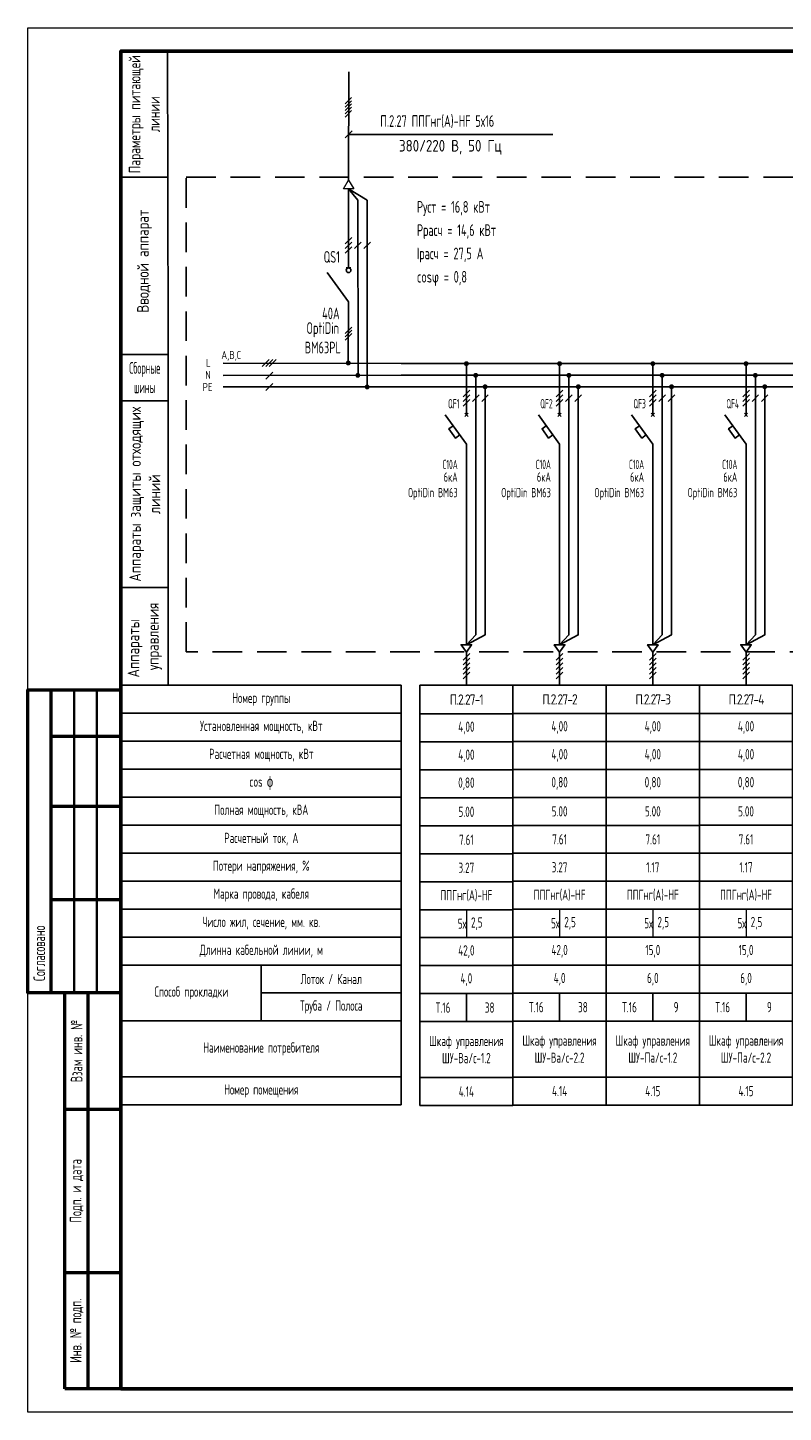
# Model space of a CAD drawing. Header units: millimetres. Extents: x -101899 to 582947, y -77476 to 345289.
# Tile 34 of 100: x 141225 to 157438, y 25025 to 54725. Entities that reach past the tile are written whole.
import ezdxf
from ezdxf.enums import TextEntityAlignment as Align

# ---------------------------------------------------------------- set-up
doc = ezdxf.new("R2010")
doc.units = ezdxf.units.MM
doc.linetypes.add('штриховая2', pattern=[9.525, 6.35, -3.175])
doc.layers.get('Defpoints').update_dxf_attribs({"color": 253})
for name, color, linetype, lineweight in [('текст', 7, 'Continuous', 20), ('ФОРМАТ', 7, 'Continuous', 18), ('ЭО', 1, 'Continuous', 20)]:
    doc.layers.add(name, color=color, linetype=linetype, lineweight=lineweight)
doc.styles.add('$_Electrical_gost', font='cs_gost2304.shx', dxfattribs={"width": 0.8})
doc.styles.add('Electrical_gost', font='cs_gost2304.shx', dxfattribs={"height": 250})
doc.styles.add('ЕСКД', font='cs_gost2304.shx', dxfattribs={"oblique": 15, "height": 2.5})

# ---------------------------------------------------------------- blocks, each defined once
blk = doc.blocks.new('*U362')
for points in [[(48.13, 69.13, 1), (49.19, 69.13, 1)], [(50.18, 66.48, 1), (51.24, 66.48, 1)], [(52.18, 63.99, 1), (53.24, 63.99, 1)]]:
    blk.add_hatch(color=256).paths.add_polyline_path(points)
for p, q in [((47.96, 124.69), (49.38, 126.1)), ((47.96, 123.98), (49.38, 125.39)), ((47.96, 123.27), (49.38, 124.69)), ((47.96, 122.56), (49.38, 123.98)), ((47.96, 121.86), (49.38, 123.27)), ((47.99, 117.42), (49.47, 118.91)), ((48.73, 118.16), (92.52, 118.16)), ((50.73, 104.04), (48.73, 106.48)), ((48.73, 106.48), (52.73, 104.04)), ((50.79, 66.47), (50.73, 104.04)), ((52.73, 104.04), (52.71, 63.99)), ((48.03, 94.66), (49.44, 96.08)), ((48.03, 93.66), (49.44, 95.08)), ((50.03, 93.66), (51.44, 95.08)), ((52.03, 93.66), (53.44, 95.08)), ((48.03, 92.66), (49.44, 94.08)), ((48.23, 89.53), (49.23, 89.53)), ((48.69, 82.23), (44.13, 88.52)), ((48.64, 69.03), (48.69, 82.23)), ((47.98, 75.43), (49.39, 76.84)), ((47.98, 74.72), (49.39, 76.14)), ((47.98, 74.01), (49.39, 75.43)), ((30.22, 68.39), (31.7, 69.87)), ((30.96, 68.39), (32.45, 69.87)), ((31.7, 68.39), (33.19, 69.87)), ((30.96, 65.68), (32.45, 67.17)), ((30.96, 63.26), (32.45, 64.75))]:
    blk.add_line(p, q)
at = {"ltscale": 400}
for p, q in [((21.81, 69.13), (60, 68.99)), ((21.81, 66.43), (60, 66.49)), ((21.81, 64.01), (60, 63.99))]:
    blk.add_line(p, q, dxfattribs=at)
for points in [[(9.88, 135.99), (-0.12, 135.99), (-0.06, 108.99), (9.94, 108.99)], [(9.94, 108.99), (-0.06, 108.99), (0, 70.99), (10, 70.99)], [(10, 70.99), (0, 70.99), (0, 60.99), (10, 60.99)], [(10, 60.99), (0, 60.99), (0, 20.99), (10, 20.99)], [(10, 20.99), (0, 20.99), (0, 0), (10, 0)]]:
    blk.add_lwpolyline(points, close=True)
for points in [[(48.73, 108.36), (48.77, 131.6)], [(48.73, 106.48), (48.73, 89.53)]]:
    blk.add_lwpolyline(points)
blk.add_circle((48.73, 89.03), 0.5)
at = {"layer": 'ЭО', "color": 7, "lineweight": 20}
for p, q in [((47.65, 106.48), (48.73, 108.36)), ((48.73, 108.36), (49.82, 106.48)), ((49.82, 106.48), (47.65, 106.48))]:
    blk.add_line(p, q, dxfattribs=at)
at = {"style": 'ЕСКД'}
blk.add_text('380/220 В, 50 Гц', height=2.5, dxfattribs=at).set_placement((81.61, 113.73), align=Align.BOTTOM_RIGHT)
for s, p in [('А,В,С', (21.43, 70)), ('L', (18.15, 68.31)), ('N', (17.97, 65.71)), ('РЕ', (17.41, 63.13))]:
    blk.add_text(s, height=1.71, dxfattribs=at).set_placement(p)
at = {"char_height": 2.5, "attachment_point": 5, "rotation": 90, "style": 'Electrical_gost'}
for s, insert, width in [('{\\W0.9;Параметры питающей линии}', (4.91, 122.49), 27.0004), ('Вводной аппарат', (4.94, 90.99), 40.0004), ('Аппараты защиты отходящих линий', (5, 40.99), 40), ('Аппараты     управления', (5, 10.49), 20.9858)]:
    blk.add_mtext(s, dxfattribs=dict(at, insert=insert, width=width))
at = {"insert": (5, 65.99), "char_height": 2.5, "width": 10, "attachment_point": 5, "style": 'Electrical_gost'}
blk.add_mtext('{\\W0.6;Сборные шины}', dxfattribs=at)
at = {"style": 'Electrical_gost', "width": 0.8, "flags": 8}
for tag, p in [('ПАРАМЕТРЫ_ПИТАЮЩЕГО_КАБЕЛЯ', (55.52, 119.03)), ('УСТАНОВЛЕННАЯ_МОЩНОСТЬ', (63.39, 100.63)), ('НАИМЕНОВАНИЕ_ЩИТА', (18.8, 100)), ('IP_ЩИТА', (18.8, 95)), ('РАСЧЕТНАЯ_МОЩНОСТЬ', (63.39, 95.63)), ('РАСЧЕТНЫЙ_ТОК', (63.39, 90.63)), ('COSΦ', (63.39, 85.63))]:
    blk.add_attdef(tag, text='', height=2.5, dxfattribs=at).set_placement(p, align=Align.BOTTOM_LEFT)
for tag, p in [('QS', (46.87, 91.89)), ('QS_ТОК', (46.82, 79.77)), ('QS_МАРКА', (46.82, 73.77))]:
    blk.add_attdef(tag, text='', height=2.5, dxfattribs=at).set_placement(p, align=Align.MIDDLE_RIGHT)
blk = doc.blocks.new('*T419')
at = {"color": 0, "linetype": 'ByBlock', "lineweight": -2, "transparency": 16777216}
for p, q in [((0, 0), (6000, 0)), ((0, 0), (0, -9000)), ((6000, 0), (6000, -9000)), ((0, -600), (6000, -600)), ((0, -1200), (6000, -1200)), ((0, -1800), (6000, -1800)), ((0, -2400), (6000, -2400)), ((0, -3000), (6000, -3000)), ((0, -3600), (6000, -3600)), ((0, -4200), (6000, -4200)), ((0, -4800), (6000, -4800)), ((0, -5400), (6000, -5400)), ((0, -6000), (6000, -6000)), ((3000, -6000), (3000, -7200)), ((3000, -6600), (6000, -6600)), ((0, -7200), (6000, -7200)), ((0, -8400), (6000, -8400)), ((0, -9000), (6000, -9000))]:
    blk.add_line(p, q, dxfattribs=at)
at = {"color": 0, "transparency": 16777216, "char_height": 220, "attachment_point": 5, "style": '$_Electrical_gost'}
for s, insert, width in [('Номер группы', (3000, -300), 6000), ('Установленная мощность, кВт', (3000, -900), 5900), ('Расчетная мощность, кВт', (3000, -1500), 5900), ('cos {\\fISOCPEUR|b0|i0|c204|p34;ɸ}', (3000, -2100), 5900), ('Полная мощность, кВА', (3000, -2700), 5900), ('Расчетный ток, А', (3000, -3300), 5900), ('Потери напряжения, %', (3000, -3900), 5900), ('Марка провода, кабеля', (3000, -4500), 5900), ('Число жил, сечение, мм. кв.', (3000, -5100), 5900), ('Длинна кабельной линии, м', (3000, -5700), 5900), ('Лоток / Канал', (4500, -6300), 2900), ('Способ прокладки', (1500, -6600), 2900), ('Труба / Полоса', (4500, -6900), 2900), ('Наименование потребителя', (3000, -7800), 5900), ('Номер помещения', (3000, -8700), 5900)]:
    blk.add_mtext(s, dxfattribs=dict(at, insert=insert, width=width))
blk = doc.blocks.new('*U98')
at = {"layer": 'ФОРМАТ', "lineweight": 50}
for p, q in [((5, 155), (5, 90)), ((5, 145), (20, 145)), ((5, 130), (20, 130)), ((5, 110), (20, 110)), ((8, 65), (8, 90)), ((13, 5), (13, 90)), ((8, 30), (8, 65)), ((8, 65), (20, 65)), ((8, 5), (8, 30)), ((8, 30), (20, 30)), ((20, 5), (8, 5))]:
    blk.add_line(p, q, dxfattribs=at)
at = {"layer": 'ФОРМАТ', "lineweight": 35}
for p, q in [((10, 155), (10, 90)), ((14.84, 155), (14.84, 90)), ((8, 90), (20, 90)), ((8, 90), (20, 90))]:
    blk.add_line(p, q, dxfattribs=at)
at = {"layer": 'ФОРМАТ'}
blk.add_lwpolyline([(0, 297), (420, 297), (420, 0), (0, 0)], close=True, dxfattribs=at)
at = {"layer": 'ФОРМАТ', "lineweight": 53}
blk.add_lwpolyline([(20, 5), (415, 5), (415, 292), (20, 292)], close=True, dxfattribs=at)
at = {"layer": 'ФОРМАТ', "lineweight": 50}
blk.add_lwpolyline([(20, 90), (0, 90), (0, 155), (20, 155)], dxfattribs=at)
at = {"layer": 'ФОРМАТ', "lineweight": 15, "char_height": 2.5, "rotation": 90, "style": '$_Electrical_gost'}
for s, insert, width, attachment_point in [('\\pxl1,t1;Согласовано', (2.5, 90), 65, 4), ('Взам инв. №', (10.5, 77.5), 25, 5), ('Подп. и дата', (10.5, 47.5), 35, 5), ('Инв. № подп.', (10.5, 17.5), 25, 5)]:
    blk.add_mtext(s, dxfattribs=dict(at, insert=insert, width=width, attachment_point=attachment_point))
blk = doc.blocks.new('*T420')
at = {"color": 0, "linetype": 'ByBlock', "lineweight": -2, "transparency": 16777216}
for p, q in [((0, 0), (2000, 0)), ((0, 0), (0, -9013)), ((2000, 0), (2000, -9013)), ((0, -613), (2000, -613)), ((0, -1213), (2000, -1213)), ((0, -1813), (2000, -1813)), ((0, -2413), (2000, -2413)), ((0, -3013), (2000, -3013)), ((0, -3613), (2000, -3613)), ((0, -4213), (2000, -4213)), ((0, -4813), (2000, -4813)), ((0, -5413), (2000, -5413)), ((0, -6013), (2000, -6013)), ((0, -6613), (2000, -6613)), ((1000, -6613), (1000, -7213)), ((0, -7213), (2000, -7213)), ((0, -8413), (2000, -8413)), ((0, -9013), (2000, -9013))]:
    blk.add_line(p, q, dxfattribs=at)
at = {"layer": 'Defpoints', "color": 8, "linetype": 'ByBlock', "lineweight": 0, "transparency": 16777216}
blk.add_line((1000, -4813), (1000, -5413), dxfattribs=at)
at = {"color": 0, "transparency": 16777216, "char_height": 220, "style": '$_Electrical_gost'}
for s, insert, width, attachment_point in [('{\\W1;\\T0.75;П.2.27-1}', (1000, -306), 2000, 5), ('4,00', (1000, -913), 1900, 5), ('4,00', (1000, -1513), 1900, 5), ('0,80', (1000, -2113), 1999, 5), ('5.00', (1000, -2713), 1999, 5), ('7.61', (1000, -3313), 1999, 5), ('3.27', (1000, -3913), 1999, 5), ('ППГнг(А)-HF', (1000, -4513), 1900, 5), ('5х', (999, -5113), 998, 6), ('2,5', (1100, -5113), 800, 4), ('42,0', (1000, -5713), 1999, 5), ('4,0', (1000, -6313), 1999, 5), ('Т.16', (500, -6913), 999, 5), ('38', (1500, -6913), 999, 5), ('Шкаф управления\\PШУ-Ва/с-1.2', (1000, -7813), 1900, 5), ('4.14', (1000, -8713), 1900, 5)]:
    blk.add_mtext(s, dxfattribs=dict(at, insert=insert, width=width, attachment_point=attachment_point))
blk = doc.blocks.new('*U408')
for points in [[(13.47, 68.99, 1), (14.53, 68.99, 1)], [(15.47, 66.49, 1), (16.53, 66.49, 1)], [(17.49, 64.04, 1), (18.55, 64.04, 1)]]:
    blk.add_hatch(color=256).paths.add_polyline_path(points)
at = {"ltscale": 400}
for p, q in [((0, 68.99), (20, 68.99)), ((0, 66.49), (20, 66.49)), ((0, 63.99), (20, 63.99))]:
    blk.add_line(p, q, dxfattribs=at)
for p, q in [((13.65, 57.67), (14.35, 58.38)), ((13.65, 58.38), (14.35, 57.67)), ((14, 31), (14, 38.3)), ((14, 17.1), (14, 31)), ((14, 17.1), (14, 8.7)), ((14, 0), (14, 7.11))]:
    blk.add_line(p, q)
for points in [[(14, 58.03), (14, 68.99)], [(16, 66.49), (16, 10.81), (14, 8.7), (18, 10.81), (18, 63.99)], [(13.29, 61.87), (14.71, 63.28)], [(13.29, 60.87), (14.71, 62.28)], [(13.29, 59.87), (14.71, 61.28)], [(15.29, 60.87), (16.71, 62.28)], [(17.29, 60.87), (18.71, 62.28)], [(14, 38.3), (14, 51.74), (9.45, 58.03)], [(12.58, 53.71), (11.65, 53.04), (10.24, 55.02), (11.15, 55.68)], [(14, 8.7), (12.87, 8.7), (14, 7.11)], [(13.29, 5.4), (14.71, 6.82)], [(14, 8.7), (15.13, 8.7), (14, 7.11)], [(13.29, 4.4), (14.71, 5.82)], [(13.29, 3.4), (14.71, 4.82)], [(13.29, 2.4), (14.71, 3.82)], [(13.29, 1.4), (14.71, 2.82)]]:
    blk.add_lwpolyline(points)
at = {"style": 'Electrical_gost', "width": 0.6, "flags": 8}
for tag, p in [('QF', (12.5, 60.39)), ('ХАРАКТЕРИСТИКА_И_ТОК', (12.14, 47.37)), ('ОТКЛЮЧАЮЩАЯ_СПОСОБНОСТЬ', (12.14, 43.87)), ('МАРКА', (12.14, 40.37))]:
    blk.add_attdef(tag, text='', height=2, dxfattribs=at).set_placement(p, align=Align.MIDDLE_RIGHT)
blk = doc.blocks.new('*T421')
at = {"color": 0, "linetype": 'ByBlock', "lineweight": -2, "transparency": 16777216}
for p, q in [((0, 0), (2000, 0)), ((0, 0), (0, -9004)), ((2000, 0), (2000, -9004)), ((0, -604), (2000, -604)), ((0, -1204), (2000, -1204)), ((0, -1804), (2000, -1804)), ((0, -2404), (2000, -2404)), ((0, -3004), (2000, -3004)), ((0, -3604), (2000, -3604)), ((0, -4204), (2000, -4204)), ((0, -4804), (2000, -4804)), ((0, -5404), (2000, -5404)), ((0, -6004), (2000, -6004)), ((0, -6604), (2000, -6604)), ((1000, -6604), (1000, -7204)), ((0, -7204), (2000, -7204)), ((0, -8404), (2000, -8404)), ((0, -9004), (2000, -9004))]:
    blk.add_line(p, q, dxfattribs=at)
at = {"layer": 'Defpoints', "color": 8, "linetype": 'ByBlock', "lineweight": 0, "transparency": 16777216}
blk.add_line((1000, -4804), (1000, -5404), dxfattribs=at)
at = {"color": 0, "transparency": 16777216, "char_height": 220, "style": '$_Electrical_gost'}
for s, insert, width, attachment_point in [('{\\W1;\\T0.75;П.2.27-2}', (1000, -302), 2000, 5), ('4,00', (1000, -904), 1900, 5), ('4,00', (1000, -1504), 1900, 5), ('0,80', (1000, -2104), 1999, 5), ('5.00', (1000, -2704), 1999, 5), ('7.61', (1000, -3304), 1999, 5), ('3.27', (1000, -3904), 1999, 5), ('ППГнг(А)-HF', (1000, -4504), 1900, 5), ('5х', (999, -5104), 998, 6), ('2,5', (1100, -5104), 800, 4), ('42,0', (1000, -5704), 1999, 5), ('4,0', (1000, -6304), 1999, 5), ('Т.16', (500, -6904), 999, 5), ('38', (1500, -6904), 999, 5), ('Шкаф управления\\PШУ-Ва/с-2.2', (1000, -7804), 1900, 5), ('4.14', (1000, -8704), 1900, 5)]:
    blk.add_mtext(s, dxfattribs=dict(at, insert=insert, width=width, attachment_point=attachment_point))
blk = doc.blocks.new('*U407')
for points in [[(13.47, 68.99, 1), (14.53, 68.99, 1)], [(15.47, 66.49, 1), (16.53, 66.49, 1)], [(17.49, 64.04, 1), (18.55, 64.04, 1)]]:
    blk.add_hatch(color=256).paths.add_polyline_path(points)
at = {"ltscale": 400}
for p, q in [((0, 68.99), (20, 68.99)), ((0, 66.49), (20, 66.49)), ((0, 63.99), (20, 63.99))]:
    blk.add_line(p, q, dxfattribs=at)
for p, q in [((13.65, 57.67), (14.35, 58.38)), ((13.65, 58.38), (14.35, 57.67)), ((14, 31), (14, 38.3)), ((14, 17.1), (14, 31)), ((14, 17.1), (14, 8.7)), ((14, 0), (14, 7.11))]:
    blk.add_line(p, q)
for points in [[(14, 58.03), (14, 68.99)], [(16, 66.49), (16, 10.81), (14, 8.7), (18, 10.81), (18, 63.99)], [(13.29, 61.87), (14.71, 63.28)], [(13.29, 60.87), (14.71, 62.28)], [(13.29, 59.87), (14.71, 61.28)], [(15.29, 60.87), (16.71, 62.28)], [(17.29, 60.87), (18.71, 62.28)], [(14, 38.3), (14, 51.74), (9.45, 58.03)], [(12.58, 53.71), (11.65, 53.04), (10.24, 55.02), (11.15, 55.68)], [(14, 8.7), (12.87, 8.7), (14, 7.11)], [(13.29, 5.4), (14.71, 6.82)], [(14, 8.7), (15.13, 8.7), (14, 7.11)], [(13.29, 4.4), (14.71, 5.82)], [(13.29, 3.4), (14.71, 4.82)], [(13.29, 2.4), (14.71, 3.82)], [(13.29, 1.4), (14.71, 2.82)]]:
    blk.add_lwpolyline(points)
at = {"style": 'Electrical_gost', "width": 0.6, "flags": 8}
for tag, p in [('QF', (12.5, 60.39)), ('ХАРАКТЕРИСТИКА_И_ТОК', (12.14, 47.37)), ('ОТКЛЮЧАЮЩАЯ_СПОСОБНОСТЬ', (12.14, 43.87)), ('МАРКА', (12.14, 40.37))]:
    blk.add_attdef(tag, text='', height=2, dxfattribs=at).set_placement(p, align=Align.MIDDLE_RIGHT)
blk = doc.blocks.new('*T416')
at = {"color": 0, "linetype": 'ByBlock', "lineweight": -2, "transparency": 16777216}
for p, q in [((0, 0), (2000, 0)), ((0, 0), (0, -9004)), ((2000, 0), (2000, -9004)), ((0, -604), (2000, -604)), ((0, -1204), (2000, -1204)), ((0, -1804), (2000, -1804)), ((0, -2404), (2000, -2404)), ((0, -3004), (2000, -3004)), ((0, -3604), (2000, -3604)), ((0, -4204), (2000, -4204)), ((0, -4804), (2000, -4804)), ((0, -5404), (2000, -5404)), ((0, -6004), (2000, -6004)), ((0, -6604), (2000, -6604)), ((1000, -6604), (1000, -7204)), ((0, -7204), (2000, -7204)), ((0, -8404), (2000, -8404)), ((0, -9004), (2000, -9004))]:
    blk.add_line(p, q, dxfattribs=at)
at = {"layer": 'Defpoints', "color": 8, "linetype": 'ByBlock', "lineweight": 0, "transparency": 16777216}
blk.add_line((1000, -4804), (1000, -5404), dxfattribs=at)
at = {"color": 0, "transparency": 16777216, "char_height": 220, "style": '$_Electrical_gost'}
for s, insert, width, attachment_point in [('{\\W1;\\T0.75;П.2.27-3}', (1000, -302), 2000, 5), ('4,00', (1000, -904), 1900, 5), ('4,00', (1000, -1504), 1900, 5), ('0,80', (1000, -2104), 1999, 5), ('5.00', (1000, -2704), 1999, 5), ('7.61', (1000, -3304), 1999, 5), ('1.17', (1000, -3904), 1999, 5), ('ППГнг(А)-HF', (1000, -4504), 1900, 5), ('5х', (999, -5104), 998, 6), ('2,5', (1100, -5104), 800, 4), ('15,0', (1000, -5704), 1999, 5), ('6,0', (1000, -6304), 1999, 5), ('Т.16', (500, -6904), 999, 5), ('9', (1500, -6904), 999, 5), ('Шкаф управления\\PШУ-Па/с-1.2', (1000, -7804), 1900, 5), ('4.15', (1000, -8704), 1900, 5)]:
    blk.add_mtext(s, dxfattribs=dict(at, insert=insert, width=width, attachment_point=attachment_point))
blk = doc.blocks.new('*U405')
for points in [[(13.47, 68.99, 1), (14.53, 68.99, 1)], [(15.47, 66.49, 1), (16.53, 66.49, 1)], [(17.49, 64.04, 1), (18.55, 64.04, 1)]]:
    blk.add_hatch(color=256).paths.add_polyline_path(points)
at = {"ltscale": 400}
for p, q in [((0, 68.99), (20, 68.99)), ((0, 66.49), (20, 66.49)), ((0, 63.99), (20, 63.99))]:
    blk.add_line(p, q, dxfattribs=at)
for p, q in [((13.65, 57.67), (14.35, 58.38)), ((13.65, 58.38), (14.35, 57.67)), ((14, 31), (14, 38.3)), ((14, 17.1), (14, 31)), ((14, 17.1), (14, 8.7)), ((14, 0), (14, 7.11))]:
    blk.add_line(p, q)
for points in [[(14, 58.03), (14, 68.99)], [(16, 66.49), (16, 10.81), (14, 8.7), (18, 10.81), (18, 63.99)], [(13.29, 61.87), (14.71, 63.28)], [(13.29, 60.87), (14.71, 62.28)], [(13.29, 59.87), (14.71, 61.28)], [(15.29, 60.87), (16.71, 62.28)], [(17.29, 60.87), (18.71, 62.28)], [(14, 38.3), (14, 51.74), (9.45, 58.03)], [(12.58, 53.71), (11.65, 53.04), (10.24, 55.02), (11.15, 55.68)], [(14, 8.7), (12.87, 8.7), (14, 7.11)], [(13.29, 5.4), (14.71, 6.82)], [(14, 8.7), (15.13, 8.7), (14, 7.11)], [(13.29, 4.4), (14.71, 5.82)], [(13.29, 3.4), (14.71, 4.82)], [(13.29, 2.4), (14.71, 3.82)], [(13.29, 1.4), (14.71, 2.82)]]:
    blk.add_lwpolyline(points)
at = {"style": 'Electrical_gost', "width": 0.6, "flags": 8}
for tag, p in [('QF', (12.5, 60.39)), ('ХАРАКТЕРИСТИКА_И_ТОК', (12.14, 47.37)), ('ОТКЛЮЧАЮЩАЯ_СПОСОБНОСТЬ', (12.14, 43.87)), ('МАРКА', (12.14, 40.37))]:
    blk.add_attdef(tag, text='', height=2, dxfattribs=at).set_placement(p, align=Align.MIDDLE_RIGHT)
blk = doc.blocks.new('*T417')
at = {"color": 0, "linetype": 'ByBlock', "lineweight": -2, "transparency": 16777216}
for p, q in [((0, 0), (2000, 0)), ((0, 0), (0, -9003.708)), ((2000, 0), (2000, -9003.708)), ((0, -603.708), (2000, -603.708)), ((0, -1203.708), (2000, -1203.708)), ((0, -1803.708), (2000, -1803.708)), ((0, -2403.708), (2000, -2403.708)), ((0, -3003.708), (2000, -3003.708)), ((0, -3603.708), (2000, -3603.708)), ((0, -4203.708), (2000, -4203.708)), ((0, -4803.708), (2000, -4803.708)), ((0, -5403.708), (2000, -5403.708)), ((0, -6003.708), (2000, -6003.708)), ((0, -6603.708), (2000, -6603.708)), ((1000, -6603.708), (1000, -7203.708)), ((0, -7203.708), (2000, -7203.708)), ((0, -8403.708), (2000, -8403.708)), ((0, -9003.708), (2000, -9003.708))]:
    blk.add_line(p, q, dxfattribs=at)
at = {"layer": 'Defpoints', "color": 8, "linetype": 'ByBlock', "lineweight": 0, "transparency": 16777216}
blk.add_line((1000, -4803.708), (1000, -5403.708), dxfattribs=at)
at = {"color": 0, "transparency": 16777216, "char_height": 220, "style": '$_Electrical_gost'}
for s, insert, width, attachment_point in [('{\\W1;\\T0.75;П.2.27-4}', (1000, -301.854), 2000, 5), ('4,00', (1000, -903.708), 1900, 5), ('4,00', (1000, -1503.708), 1900, 5), ('0,80', (1000, -2103.708), 1999, 5), ('5.00', (1000, -2703.708), 1999, 5), ('7.61', (1000, -3303.708), 1999, 5), ('1.17', (1000, -3903.708), 1999, 5), ('ППГнг(А)-HF', (1000, -4503.708), 1900, 5), ('5х', (999, -5103.708), 998, 6), ('2,5', (1100, -5103.708), 800, 4), ('15,0', (1000, -5703.708), 1999, 5), ('6,0', (1000, -6303.708), 1999, 5), ('Т.16', (500, -6903.708), 999, 5), ('9', (1500, -6903.708), 999, 5), ('Шкаф управления\\PШУ-Па/с-2.2', (1000, -7803.708), 1900, 5), ('4.15', (1000, -8703.708), 1900, 5)]:
    blk.add_mtext(s, dxfattribs=dict(at, insert=insert, width=width, attachment_point=attachment_point))
blk = doc.blocks.new('*U406')
for points in [[(13.47, 68.99, 1), (14.53, 68.99, 1)], [(15.47, 66.49, 1), (16.53, 66.49, 1)], [(17.49, 64.04, 1), (18.55, 64.04, 1)]]:
    blk.add_hatch(color=256).paths.add_polyline_path(points)
at = {"ltscale": 400}
for p, q in [((0, 68.99), (20, 68.99)), ((0, 66.49), (20, 66.49)), ((0, 63.99), (20, 63.99))]:
    blk.add_line(p, q, dxfattribs=at)
for p, q in [((13.65, 57.67), (14.35, 58.38)), ((13.65, 58.38), (14.35, 57.67)), ((14, 31), (14, 38.3)), ((14, 17.1), (14, 31)), ((14, 17.1), (14, 8.7)), ((14, 0), (14, 7.11))]:
    blk.add_line(p, q)
for points in [[(14, 58.03), (14, 68.99)], [(16, 66.49), (16, 10.81), (14, 8.7), (18, 10.81), (18, 63.99)], [(13.29, 61.87), (14.71, 63.28)], [(13.29, 60.87), (14.71, 62.28)], [(13.29, 59.87), (14.71, 61.28)], [(15.29, 60.87), (16.71, 62.28)], [(17.29, 60.87), (18.71, 62.28)], [(14, 38.3), (14, 51.74), (9.45, 58.03)], [(12.58, 53.71), (11.65, 53.04), (10.24, 55.02), (11.15, 55.68)], [(14, 8.7), (12.87, 8.7), (14, 7.11)], [(13.29, 5.4), (14.71, 6.82)], [(14, 8.7), (15.13, 8.7), (14, 7.11)], [(13.29, 4.4), (14.71, 5.82)], [(13.29, 3.4), (14.71, 4.82)], [(13.29, 2.4), (14.71, 3.82)], [(13.29, 1.4), (14.71, 2.82)]]:
    blk.add_lwpolyline(points)
at = {"style": 'Electrical_gost', "width": 0.6, "flags": 8}
for tag, p in [('QF', (12.5, 60.39)), ('ХАРАКТЕРИСТИКА_И_ТОК', (12.14, 47.37)), ('ОТКЛЮЧАЮЩАЯ_СПОСОБНОСТЬ', (12.14, 43.87)), ('МАРКА', (12.14, 40.37))]:
    blk.add_attdef(tag, text='', height=2, dxfattribs=at).set_placement(p, align=Align.MIDDLE_RIGHT)
blk = doc.blocks.new('*U354')
for points in [[(13.47, 68.99, 1), (14.53, 68.99, 1)], [(15.47, 66.49, 1), (16.53, 66.49, 1)], [(17.49, 64.04, 1), (18.55, 64.04, 1)]]:
    blk.add_hatch(color=256).paths.add_polyline_path(points)
at = {"ltscale": 400}
for p, q in [((0, 68.99), (20, 68.99)), ((0, 66.49), (20, 66.49)), ((0, 63.99), (20, 63.99))]:
    blk.add_line(p, q, dxfattribs=at)
for p, q in [((13.65, 57.67), (14.35, 58.38)), ((13.65, 58.38), (14.35, 57.67)), ((14, 31), (14, 38.3)), ((14, 17.1), (14, 31)), ((14, 17.1), (14, 8.7)), ((14, 0), (14, 7.11))]:
    blk.add_line(p, q)
for points in [[(14, 58.03), (14, 68.99)], [(16, 66.49), (16, 10.81), (14, 8.7), (18, 10.81), (18, 63.99)], [(13.29, 60.87), (14.71, 62.28)], [(15.29, 60.87), (16.71, 62.28)], [(17.29, 60.87), (18.71, 62.28)], [(14, 38.3), (14, 51.74), (9.45, 58.03)], [(12.58, 53.71), (11.65, 53.04), (10.24, 55.02), (11.15, 55.68)], [(14, 8.7), (12.87, 8.7), (14, 7.11)], [(14, 8.7), (15.13, 8.7), (14, 7.11)], [(13.29, 4.4), (14.71, 5.82)], [(13.29, 3.4), (14.71, 4.82)], [(13.29, 2.4), (14.71, 3.82)]]:
    blk.add_lwpolyline(points)
at = {"style": 'Electrical_gost', "width": 0.6, "flags": 8}
blk.add_attdef('ФАЗА', text='', height=2.5, dxfattribs=at).set_placement((14, 69.51), align=Align.BOTTOM_CENTER)
for tag, p in [('QF', (12.5, 60.39)), ('ХАРАКТЕРИСТИКА_И_ТОК', (12.14, 47.37)), ('ОТКЛЮЧАЮЩАЯ_СПОСОБНОСТЬ', (12.14, 43.87)), ('МАРКА', (12.14, 40.37))]:
    blk.add_attdef(tag, text='', height=2, dxfattribs=at).set_placement(p, align=Align.MIDDLE_RIGHT)

msp = doc.modelspace()

# ---------------------------------------------------------------- linework, layer by layer
at = {"linetype": 'штриховая2', "ltscale": 100}
msp.add_lwpolyline([(144626.6, 51518.3), (168688.6, 51518.3), (168688.6, 41337.5), (144626.6, 41337.5)], close=True, dxfattribs=at)

# ---------------------------------------------------------------- block references
at = {"xscale": 100, "yscale": 100, "zscale": 100}
msp.add_blockref('*U98', (141225.3, 25025.2), dxfattribs=at)
ref = msp.add_blockref('*U362', (143237.4, 40619.7), dxfattribs=dict(xscale=100, yscale=100, zscale=100))
ref.add_attrib('QS', 'QS1', dxfattribs={"height": 250, "style": 'Electrical_gost', "width": 0.8}).set_placement((147924.2, 49809.1), align=Align.MIDDLE_RIGHT)
ref.add_attrib('QS_ТОК', '40А', dxfattribs={"height": 250, "style": 'Electrical_gost', "width": 0.8}).set_placement((147919.5, 48596.7), align=Align.MIDDLE_RIGHT)
ref.add_attrib('УСТАНОВЛЕННАЯ_МОЩНОСТЬ', 'Руст = 16,8 кВт', dxfattribs={"height": 250, "style": 'Electrical_gost', "width": 0.8}).set_placement((149576.2, 50682.5), align=Align.BOTTOM_LEFT)
ref.add_attrib('РАСЧЕТНАЯ_МОЩНОСТЬ', 'Ррасч = 14,6 кВт', dxfattribs={"height": 250, "style": 'Electrical_gost', "width": 0.8}).set_placement((149576.2, 50182.5), align=Align.BOTTOM_LEFT)
ref.add_attrib('РАСЧЕТНЫЙ_ТОК', 'Iрасч = 27,5 А', dxfattribs={"height": 250, "style": 'Electrical_gost', "width": 0.8}).set_placement((149576.2, 49682.5), align=Align.BOTTOM_LEFT)
ref.add_attrib('COSΦ', 'cosφ = 0,8', dxfattribs={"height": 250, "style": 'Electrical_gost', "width": 0.8}).set_placement((149576.2, 49182.5), align=Align.BOTTOM_LEFT)
ref.add_attrib('ПАРАМЕТРЫ_ПИТАЮЩЕГО_КАБЕЛЯ', 'П.2.27 ППГнг(А)-HF 5х16', dxfattribs={"height": 250, "style": 'Electrical_gost', "width": 0.8}).set_placement((148789.6, 52522.9), align=Align.BOTTOM_LEFT)
ref = msp.add_blockref('*U354', (157237.5, 40619.7), dxfattribs=dict(xscale=100, yscale=100, zscale=100))
ref.add_attrib('QF', 'QF5', dxfattribs={"height": 200, "style": 'Electrical_gost', "width": 0.6}).set_placement((158487.8, 46659.1), align=Align.MIDDLE_RIGHT)
ref.add_attrib('ХАРАКТЕРИСТИКА_И_ТОК', 'С2А', dxfattribs={"height": 200, "style": 'Electrical_gost', "width": 0.6}).set_placement((158451, 45356.7), align=Align.MIDDLE_RIGHT)
ref.add_attrib('ФАЗА', 'А', dxfattribs={"height": 250, "style": 'Electrical_gost', "width": 0.6}).set_placement((158637.5, 47570.7), align=Align.BOTTOM_CENTER)
ref = msp.add_blockref('*U408', (149237.5, 40619.7), dxfattribs=dict(xscale=100, yscale=100, zscale=100))
ref.add_attrib('QF', 'QF1', dxfattribs={"height": 200, "style": 'Electrical_gost', "width": 0.6}).set_placement((150487.8, 46659.1), align=Align.MIDDLE_RIGHT)
ref.add_attrib('ХАРАКТЕРИСТИКА_И_ТОК', 'С10А', dxfattribs={"height": 200, "style": 'Electrical_gost', "width": 0.6}).set_placement((150451, 45356.7), align=Align.MIDDLE_RIGHT)
ref = msp.add_blockref('*U407', (151237.5, 40619.7), dxfattribs=dict(xscale=100, yscale=100, zscale=100))
ref.add_attrib('QF', 'QF2', dxfattribs={"height": 200, "style": 'Electrical_gost', "width": 0.6}).set_placement((152487.8, 46659.1), align=Align.MIDDLE_RIGHT)
ref.add_attrib('ХАРАКТЕРИСТИКА_И_ТОК', 'С10А', dxfattribs={"height": 200, "style": 'Electrical_gost', "width": 0.6}).set_placement((152451, 45356.7), align=Align.MIDDLE_RIGHT)
ref = msp.add_blockref('*U405', (153237.5, 40619.7), dxfattribs=dict(xscale=100, yscale=100, zscale=100))
ref.add_attrib('QF', 'QF3', dxfattribs={"height": 200, "style": 'Electrical_gost', "width": 0.6}).set_placement((154487.8, 46659.1), align=Align.MIDDLE_RIGHT)
ref.add_attrib('ХАРАКТЕРИСТИКА_И_ТОК', 'С10А', dxfattribs={"height": 200, "style": 'Electrical_gost', "width": 0.6}).set_placement((154451, 45356.7), align=Align.MIDDLE_RIGHT)
ref = msp.add_blockref('*U406', (155237.5, 40619.7), dxfattribs=dict(xscale=100, yscale=100, zscale=100))
ref.add_attrib('QF', 'QF4', dxfattribs={"height": 200, "style": 'Electrical_gost', "width": 0.6}).set_placement((156487.8, 46659.1), align=Align.MIDDLE_RIGHT)
ref.add_attrib('ХАРАКТЕРИСТИКА_И_ТОК', 'С10А', dxfattribs={"height": 200, "style": 'Electrical_gost', "width": 0.6}).set_placement((156451, 45356.7), align=Align.MIDDLE_RIGHT)
for name, p in [('*T419', (143237.4, 40619.7)), ('*T420', (149637.5, 40619.7)), ('*T421', (151637.5, 40619.7)), ('*T416', (153637.5, 40619.7)), ('*T417', (155637.5, 40619.7))]:
    msp.add_blockref(name, p)

# ---------------------------------------------------------------- texts
at = {"layer": 'текст', "style": '$_Electrical_gost'}
for s, insert, char_height, width, attachment_point in [('OptiDin \\PBM63РL', (147556.8, 48073), 250, 992.571, 5), ('{\\W0.7;6кА\\POptiDin ВМ63}', (150450, 44889.9), 200, 1122.58, 6), ('{\\W0.7;6кА\\POptiDin ВМ63}', (152450, 44889.9), 200, 1122.58, 6), ('{\\W0.7;6кА\\POptiDin ВМ63}', (154450, 44889.9), 200, 1122.58, 6), ('{\\W0.7;6кА\\POptiDin ВМ63}', (156450, 44889.9), 200, 1122.58, 6)]:
    msp.add_mtext(s, dxfattribs=dict(at, insert=insert, char_height=char_height, width=width, attachment_point=attachment_point))

doc.saveas('drawing.dxf')
